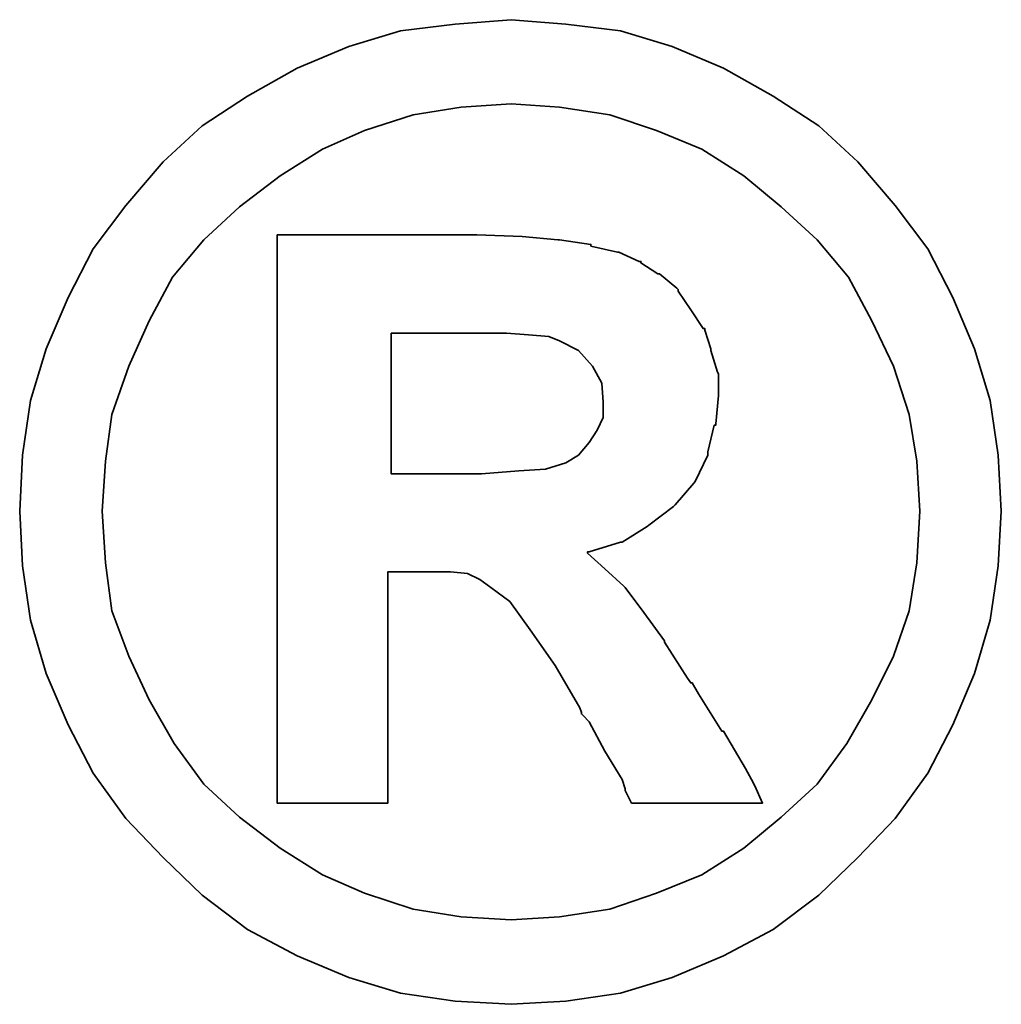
# Model space of a CAD drawing. Extents: x -595 to 1231, y -1825 to 93.
# Tile 50 of 51: x 95.149 to 96.011, y 44.167 to 45.033. Entities that reach past the tile are written whole.
import ezdxf

# ---------------------------------------------------------------- set-up
doc = ezdxf.new("R2010")
doc.units = 0
doc.header["$MEASUREMENT"] = 0
doc.layers.get('0').update_dxf_attribs({"linetype": 'CONTINUOUS'})
doc.layers.add('layer 1', color=7, linetype='CONTINUOUS')

# ---------------------------------------------------------------- blocks, each defined once
blk = doc.blocks.new('TBI_logo')
at = {"layer": 'layer 1', "color": 1, "lineweight": 35}
for points, knots in [([(12.75953, 0.3701), (12.75953, 0.3701), (12.75715, 0.41119), (12.75715, 0.41119), (12.75715, 0.41119), (12.75715, 0.41119), (12.75143, 0.4512), (12.75143, 0.4512), (12.75143, 0.4512), (12.75143, 0.4512), (12.74, 0.48907), (12.74, 0.48907), (12.74, 0.48907), (12.74, 0.48907), (12.72404, 0.5267), (12.72404, 0.5267), (12.72404, 0.5267), (12.72404, 0.5267), (12.7057, 0.56219), (12.7057, 0.56219), (12.7057, 0.56219), (12.7057, 0.56219), (12.68189, 0.5941), (12.68189, 0.5941), (12.68189, 0.5941), (12.68189, 0.5941), (12.6545, 0.62602), (12.6545, 0.62602), (12.6545, 0.62602), (12.6545, 0.62602), (12.62592, 0.65246), (12.62592, 0.65246), (12.62592, 0.65246), (12.62592, 0.65246), (12.59257, 0.67413), (12.59257, 0.67413), (12.59257, 0.67413), (12.59257, 0.67413), (12.55613, 0.69461), (12.55613, 0.69461), (12.55613, 0.69461), (12.55613, 0.69461), (12.5185, 0.71057), (12.5185, 0.71057), (12.5185, 0.71057), (12.5185, 0.71057), (12.48063, 0.722), (12.48063, 0.722), (12.48063, 0.722), (12.48063, 0.722), (12.44062, 0.72677), (12.44062, 0.72677), (12.44062, 0.72677), (12.44062, 0.72677), (12.4006, 0.7301), (12.4006, 0.7301), (12.4006, 0.7301), (12.4006, 0.7301), (12.35964, 0.72677), (12.35964, 0.72677), (12.35964, 0.72677), (12.35964, 0.72677), (12.31962, 0.722), (12.31962, 0.722), (12.31962, 0.722), (12.31962, 0.722), (12.28175, 0.71057), (12.28175, 0.71057), (12.28175, 0.71057), (12.28175, 0.71057), (12.244, 0.69461), (12.244, 0.69461), (12.244, 0.69461), (12.244, 0.69461), (12.20744, 0.67413), (12.20744, 0.67413), (12.20744, 0.67413), (12.20744, 0.67413), (12.17434, 0.65246), (12.17434, 0.65246), (12.17434, 0.65246), (12.17434, 0.65246), (12.14576, 0.62602), (12.14576, 0.62602), (12.14576, 0.62602), (12.14576, 0.62602), (12.11837, 0.5941), (12.11837, 0.5941), (12.11837, 0.5941), (12.11837, 0.5941), (12.09443, 0.56219), (12.09443, 0.56219), (12.09443, 0.56219), (12.09443, 0.56219), (12.07609, 0.5267), (12.07609, 0.5267), (12.07609, 0.5267), (12.07609, 0.5267), (12.06001, 0.48907), (12.06001, 0.48907), (12.06001, 0.48907), (12.06001, 0.48907), (12.04858, 0.4512), (12.04858, 0.4512), (12.04858, 0.4512), (12.04858, 0.4512), (12.04286, 0.41119), (12.04286, 0.41119), (12.04286, 0.41119), (12.04286, 0.41119), (12.04072, 0.3701), (12.04072, 0.3701), (12.04072, 0.3701), (12.04072, 0.3701), (12.04286, 0.33009), (12.04286, 0.33009), (12.04286, 0.33009), (12.04286, 0.33009), (12.04858, 0.29019), (12.04858, 0.29019), (12.04858, 0.29019), (12.04858, 0.29019), (12.06001, 0.25125), (12.06001, 0.25125), (12.06001, 0.25125), (12.06001, 0.25125), (12.07609, 0.21362), (12.07609, 0.21362), (12.07609, 0.21362), (12.07609, 0.21362), (12.09443, 0.17825), (12.09443, 0.17825), (12.09443, 0.17825), (12.09443, 0.17825), (12.11837, 0.14491), (12.11837, 0.14491), (12.11837, 0.14491), (12.11837, 0.14491), (12.14576, 0.11632), (12.14576, 0.11632), (12.14576, 0.11632), (12.14576, 0.11632), (12.17434, 0.08893), (12.17434, 0.08893), (12.17434, 0.08893), (12.17434, 0.08893), (12.20744, 0.06381), (12.20744, 0.06381), (12.20744, 0.06381), (12.20744, 0.06381), (12.244, 0.0444), (12.244, 0.0444), (12.244, 0.0444), (12.244, 0.0444), (12.28175, 0.02844), (12.28175, 0.02844), (12.28175, 0.02844), (12.28175, 0.02844), (12.31962, 0.01701), (12.31962, 0.01701), (12.31962, 0.01701), (12.31962, 0.01701), (12.35964, 0.01129), (12.35964, 0.01129), (12.35964, 0.01129), (12.35964, 0.01129), (12.4006, 0.00891), (12.4006, 0.00891), (12.4006, 0.00891), (12.4006, 0.00891), (12.44062, 0.01129), (12.44062, 0.01129), (12.44062, 0.01129), (12.44062, 0.01129), (12.48063, 0.01701), (12.48063, 0.01701), (12.48063, 0.01701), (12.48063, 0.01701), (12.5185, 0.02844), (12.5185, 0.02844), (12.5185, 0.02844), (12.5185, 0.02844), (12.55613, 0.0444), (12.55613, 0.0444), (12.55613, 0.0444), (12.55613, 0.0444), (12.59257, 0.06381), (12.59257, 0.06381), (12.59257, 0.06381), (12.59257, 0.06381), (12.62592, 0.08893), (12.62592, 0.08893), (12.62592, 0.08893), (12.62592, 0.08893), (12.6545, 0.11632), (12.6545, 0.11632), (12.6545, 0.11632), (12.6545, 0.11632), (12.68189, 0.14491), (12.68189, 0.14491), (12.68189, 0.14491), (12.68189, 0.14491), (12.7057, 0.17825), (12.7057, 0.17825), (12.7057, 0.17825), (12.7057, 0.17825), (12.72404, 0.21362), (12.72404, 0.21362), (12.72404, 0.21362), (12.72404, 0.21362), (12.74, 0.25125), (12.74, 0.25125), (12.74, 0.25125), (12.74, 0.25125), (12.75143, 0.29019), (12.75143, 0.29019), (12.75143, 0.29019), (12.75143, 0.29019), (12.75715, 0.33009), (12.75715, 0.33009), (12.75715, 0.33009), (12.75715, 0.33009), (12.75953, 0.3701), (12.75953, 0.3701)], [0, 0, 0, 0, 0.017857, 0.017857, 0.017857, 0.017857, 0.035714, 0.035714, 0.035714, 0.035714, 0.053571, 0.053571, 0.053571, 0.053571, 0.071429, 0.071429, 0.071429, 0.071429, 0.089286, 0.089286, 0.089286, 0.089286, 0.107143, 0.107143, 0.107143, 0.107143, 0.125, 0.125, 0.125, 0.125, 0.142857, 0.142857, 0.142857, 0.142857, 0.160714, 0.160714, 0.160714, 0.160714, 0.178571, 0.178571, 0.178571, 0.178571, 0.196429, 0.196429, 0.196429, 0.196429, 0.214286, 0.214286, 0.214286, 0.214286, 0.232143, 0.232143, 0.232143, 0.232143, 0.25, 0.25, 0.25, 0.25, 0.267857, 0.267857, 0.267857, 0.267857, 0.285714, 0.285714, 0.285714, 0.285714, 0.303571, 0.303571, 0.303571, 0.303571, 0.321429, 0.321429, 0.321429, 0.321429, 0.339286, 0.339286, 0.339286, 0.339286, 0.357143, 0.357143, 0.357143, 0.357143, 0.375, 0.375, 0.375, 0.375, 0.392857, 0.392857, 0.392857, 0.392857, 0.410714, 0.410714, 0.410714, 0.410714, 0.428571, 0.428571, 0.428571, 0.428571, 0.446429, 0.446429, 0.446429, 0.446429, 0.464286, 0.464286, 0.464286, 0.464286, 0.482143, 0.482143, 0.482143, 0.482143, 0.5, 0.5, 0.5, 0.5, 0.517857, 0.517857, 0.517857, 0.517857, 0.535714, 0.535714, 0.535714, 0.535714, 0.553571, 0.553571, 0.553571, 0.553571, 0.571429, 0.571429, 0.571429, 0.571429, 0.589286, 0.589286, 0.589286, 0.589286, 0.607143, 0.607143, 0.607143, 0.607143, 0.625, 0.625, 0.625, 0.625, 0.642857, 0.642857, 0.642857, 0.642857, 0.660714, 0.660714, 0.660714, 0.660714, 0.678571, 0.678571, 0.678571, 0.678571, 0.696429, 0.696429, 0.696429, 0.696429, 0.714286, 0.714286, 0.714286, 0.714286, 0.732143, 0.732143, 0.732143, 0.732143, 0.75, 0.75, 0.75, 0.75, 0.767857, 0.767857, 0.767857, 0.767857, 0.785714, 0.785714, 0.785714, 0.785714, 0.803571, 0.803571, 0.803571, 0.803571, 0.821429, 0.821429, 0.821429, 0.821429, 0.839286, 0.839286, 0.839286, 0.839286, 0.857143, 0.857143, 0.857143, 0.857143, 0.875, 0.875, 0.875, 0.875, 0.892857, 0.892857, 0.892857, 0.892857, 0.910714, 0.910714, 0.910714, 0.910714, 0.928571, 0.928571, 0.928571, 0.928571, 0.946429, 0.946429, 0.946429, 0.946429, 0.964286, 0.964286, 0.964286, 0.964286, 0.982143, 0.982143, 0.982143, 0.982143, 1, 1, 1, 1]), ([(12.69999, 0.3701), (12.69999, 0.3701), (12.69773, 0.40666), (12.69773, 0.40666), (12.69773, 0.40666), (12.69773, 0.40666), (12.69213, 0.44096), (12.69213, 0.44096), (12.69213, 0.44096), (12.69213, 0.44096), (12.6807, 0.47644), (12.6807, 0.47644), (12.6807, 0.47644), (12.6807, 0.47644), (12.66474, 0.50955), (12.66474, 0.50955), (12.66474, 0.50955), (12.66474, 0.50955), (12.64759, 0.54147), (12.64759, 0.54147), (12.64759, 0.54147), (12.64759, 0.54147), (12.62473, 0.56886), (12.62473, 0.56886), (12.62473, 0.56886), (12.62473, 0.56886), (12.59829, 0.59291), (12.59829, 0.59291), (12.59829, 0.59291), (12.59829, 0.59291), (12.5709, 0.61578), (12.5709, 0.61578), (12.5709, 0.61578), (12.5709, 0.61578), (12.54017, 0.63531), (12.54017, 0.63531), (12.54017, 0.63531), (12.54017, 0.63531), (12.50707, 0.64888), (12.50707, 0.64888), (12.50707, 0.64888), (12.50707, 0.64888), (12.47277, 0.66032), (12.47277, 0.66032), (12.47277, 0.66032), (12.47277, 0.66032), (12.43609, 0.66603), (12.43609, 0.66603), (12.43609, 0.66603), (12.43609, 0.66603), (12.4006, 0.66841), (12.4006, 0.66841), (12.4006, 0.66841), (12.4006, 0.66841), (12.36404, 0.66603), (12.36404, 0.66603), (12.36404, 0.66603), (12.36404, 0.66603), (12.32879, 0.66032), (12.32879, 0.66032), (12.32879, 0.66032), (12.32879, 0.66032), (12.29319, 0.64888), (12.29319, 0.64888), (12.29319, 0.64888), (12.29319, 0.64888), (12.26234, 0.63531), (12.26234, 0.63531), (12.26234, 0.63531), (12.26234, 0.63531), (12.2315, 0.61578), (12.2315, 0.61578), (12.2315, 0.61578), (12.2315, 0.61578), (12.20173, 0.59291), (12.20173, 0.59291), (12.20173, 0.59291), (12.20173, 0.59291), (12.17565, 0.56886), (12.17565, 0.56886), (12.17565, 0.56886), (12.17565, 0.56886), (12.15266, 0.54147), (12.15266, 0.54147), (12.15266, 0.54147), (12.15266, 0.54147), (12.13552, 0.50955), (12.13552, 0.50955), (12.13552, 0.50955), (12.13552, 0.50955), (12.12075, 0.47644), (12.12075, 0.47644), (12.12075, 0.47644), (12.12075, 0.47644), (12.10812, 0.44096), (12.10812, 0.44096), (12.10812, 0.44096), (12.10812, 0.44096), (12.10348, 0.40666), (12.10348, 0.40666), (12.10348, 0.40666), (12.10348, 0.40666), (12.10122, 0.3701), (12.10122, 0.3701), (12.10122, 0.3701), (12.10122, 0.3701), (12.10348, 0.33235), (12.10348, 0.33235), (12.10348, 0.33235), (12.10348, 0.33235), (12.10812, 0.2971), (12.10812, 0.2971), (12.10812, 0.2971), (12.10812, 0.2971), (12.12075, 0.26387), (12.12075, 0.26387), (12.12075, 0.26387), (12.12075, 0.26387), (12.13552, 0.23184), (12.13552, 0.23184), (12.13552, 0.23184), (12.13552, 0.23184), (12.15385, 0.19992), (12.15385, 0.19992), (12.15385, 0.19992), (12.15385, 0.19992), (12.17565, 0.17015), (12.17565, 0.17015), (12.17565, 0.17015), (12.17565, 0.17015), (12.20173, 0.1461), (12.20173, 0.1461), (12.20173, 0.1461), (12.20173, 0.1461), (12.2315, 0.12323), (12.2315, 0.12323), (12.2315, 0.12323), (12.2315, 0.12323), (12.26234, 0.10382), (12.26234, 0.10382), (12.26234, 0.10382), (12.26234, 0.10382), (12.29319, 0.09025), (12.29319, 0.09025), (12.29319, 0.09025), (12.29319, 0.09025), (12.32879, 0.07869), (12.32879, 0.07869), (12.32879, 0.07869), (12.32879, 0.07869), (12.36404, 0.07298), (12.36404, 0.07298), (12.36404, 0.07298), (12.36404, 0.07298), (12.4006, 0.07072), (12.4006, 0.07072), (12.4006, 0.07072), (12.4006, 0.07072), (12.43609, 0.07298), (12.43609, 0.07298), (12.43609, 0.07298), (12.43609, 0.07298), (12.47277, 0.07869), (12.47277, 0.07869), (12.47277, 0.07869), (12.47277, 0.07869), (12.50707, 0.09025), (12.50707, 0.09025), (12.50707, 0.09025), (12.50707, 0.09025), (12.54017, 0.10382), (12.54017, 0.10382), (12.54017, 0.10382), (12.54017, 0.10382), (12.5709, 0.12323), (12.5709, 0.12323), (12.5709, 0.12323), (12.5709, 0.12323), (12.59829, 0.1461), (12.59829, 0.1461), (12.59829, 0.1461), (12.59829, 0.1461), (12.62473, 0.17015), (12.62473, 0.17015), (12.62473, 0.17015), (12.62473, 0.17015), (12.6464, 0.19992), (12.6464, 0.19992), (12.6464, 0.19992), (12.6464, 0.19992), (12.66474, 0.23184), (12.66474, 0.23184), (12.66474, 0.23184), (12.66474, 0.23184), (12.6807, 0.26387), (12.6807, 0.26387), (12.6807, 0.26387), (12.6807, 0.26387), (12.69213, 0.2971), (12.69213, 0.2971), (12.69213, 0.2971), (12.69213, 0.2971), (12.69773, 0.33235), (12.69773, 0.33235), (12.69773, 0.33235), (12.69773, 0.33235), (12.69999, 0.3701), (12.69999, 0.3701)], [0, 0, 0, 0, 0.019231, 0.019231, 0.019231, 0.019231, 0.038462, 0.038462, 0.038462, 0.038462, 0.057692, 0.057692, 0.057692, 0.057692, 0.076923, 0.076923, 0.076923, 0.076923, 0.096154, 0.096154, 0.096154, 0.096154, 0.115385, 0.115385, 0.115385, 0.115385, 0.134615, 0.134615, 0.134615, 0.134615, 0.153846, 0.153846, 0.153846, 0.153846, 0.173077, 0.173077, 0.173077, 0.173077, 0.192308, 0.192308, 0.192308, 0.192308, 0.211538, 0.211538, 0.211538, 0.211538, 0.230769, 0.230769, 0.230769, 0.230769, 0.25, 0.25, 0.25, 0.25, 0.269231, 0.269231, 0.269231, 0.269231, 0.288462, 0.288462, 0.288462, 0.288462, 0.307692, 0.307692, 0.307692, 0.307692, 0.326923, 0.326923, 0.326923, 0.326923, 0.346154, 0.346154, 0.346154, 0.346154, 0.365385, 0.365385, 0.365385, 0.365385, 0.384615, 0.384615, 0.384615, 0.384615, 0.403846, 0.403846, 0.403846, 0.403846, 0.423077, 0.423077, 0.423077, 0.423077, 0.442308, 0.442308, 0.442308, 0.442308, 0.461538, 0.461538, 0.461538, 0.461538, 0.480769, 0.480769, 0.480769, 0.480769, 0.5, 0.5, 0.5, 0.5, 0.519231, 0.519231, 0.519231, 0.519231, 0.538462, 0.538462, 0.538462, 0.538462, 0.557692, 0.557692, 0.557692, 0.557692, 0.576923, 0.576923, 0.576923, 0.576923, 0.596154, 0.596154, 0.596154, 0.596154, 0.615385, 0.615385, 0.615385, 0.615385, 0.634615, 0.634615, 0.634615, 0.634615, 0.653846, 0.653846, 0.653846, 0.653846, 0.673077, 0.673077, 0.673077, 0.673077, 0.692308, 0.692308, 0.692308, 0.692308, 0.711538, 0.711538, 0.711538, 0.711538, 0.730769, 0.730769, 0.730769, 0.730769, 0.75, 0.75, 0.75, 0.75, 0.769231, 0.769231, 0.769231, 0.769231, 0.788462, 0.788462, 0.788462, 0.788462, 0.807692, 0.807692, 0.807692, 0.807692, 0.826923, 0.826923, 0.826923, 0.826923, 0.846154, 0.846154, 0.846154, 0.846154, 0.865385, 0.865385, 0.865385, 0.865385, 0.884615, 0.884615, 0.884615, 0.884615, 0.903846, 0.903846, 0.903846, 0.903846, 0.923077, 0.923077, 0.923077, 0.923077, 0.942308, 0.942308, 0.942308, 0.942308, 0.961538, 0.961538, 0.961538, 0.961538, 0.980769, 0.980769, 0.980769, 0.980769, 1, 1, 1, 1]), ([(12.22924, 0.16563), (12.22924, 0.16563), (12.22924, 0.17015), (12.22924, 0.17015), (12.22924, 0.17015), (12.22924, 0.17015), (12.22924, 0.18266), (12.22924, 0.18266), (12.22924, 0.18266), (12.22924, 0.18266), (12.22924, 0.20338), (12.22924, 0.20338), (12.22924, 0.20338), (12.22924, 0.20338), (12.22924, 0.22839), (12.22924, 0.22839), (12.22924, 0.22839), (12.22924, 0.22839), (12.22924, 0.25804), (12.22924, 0.25804), (12.22924, 0.25804), (12.22924, 0.25804), (12.22924, 0.29019), (12.22924, 0.29019), (12.22924, 0.29019), (12.22924, 0.29019), (12.22924, 0.36319), (12.22924, 0.36319), (12.22924, 0.36319), (12.22924, 0.36319), (12.22924, 0.43631), (12.22924, 0.43631), (12.22924, 0.43631), (12.22924, 0.43631), (12.22924, 0.47073), (12.22924, 0.47073), (12.22924, 0.47073), (12.22924, 0.47073), (12.22924, 0.5005), (12.22924, 0.5005), (12.22924, 0.5005), (12.22924, 0.5005), (12.22924, 0.52777), (12.22924, 0.52777), (12.22924, 0.52777), (12.22924, 0.52777), (12.22924, 0.54623), (12.22924, 0.54623), (12.22924, 0.54623), (12.22924, 0.54623), (12.22924, 0.55861), (12.22924, 0.55861), (12.22924, 0.55861), (12.22924, 0.55861), (12.22924, 0.56338), (12.22924, 0.56338), (12.22924, 0.56338), (12.22924, 0.56338), (12.22924, 0.57243), (12.22924, 0.57243), (12.22924, 0.57243), (12.22924, 0.57243), (12.23722, 0.57243), (12.23722, 0.57243), (12.23722, 0.57243), (12.23722, 0.57243), (12.2396, 0.57243), (12.2396, 0.57243), (12.2396, 0.57243), (12.2396, 0.57243), (12.244, 0.57243), (12.244, 0.57243), (12.244, 0.57243), (12.244, 0.57243), (12.26008, 0.57243), (12.26008, 0.57243), (12.26008, 0.57243), (12.26008, 0.57243), (12.28175, 0.57243), (12.28175, 0.57243), (12.28175, 0.57243), (12.28175, 0.57243), (12.307, 0.57243), (12.307, 0.57243), (12.307, 0.57243), (12.307, 0.57243), (12.3332, 0.57243), (12.3332, 0.57243), (12.3332, 0.57243), (12.3332, 0.57243), (12.35392, 0.57243), (12.35392, 0.57243), (12.35392, 0.57243), (12.35392, 0.57243), (12.36762, 0.57243), (12.36762, 0.57243), (12.36762, 0.57243), (12.36762, 0.57243), (12.37202, 0.57243), (12.37202, 0.57243), (12.37202, 0.57243), (12.37202, 0.57243), (12.3744, 0.57243), (12.3744, 0.57243), (12.3744, 0.57243), (12.3744, 0.57243), (12.37559, 0.57243), (12.37559, 0.57243), (12.37559, 0.57243), (12.37559, 0.57243), (12.4087, 0.57124), (12.4087, 0.57124), (12.4087, 0.57124), (12.4087, 0.57124), (12.4349, 0.56886), (12.4349, 0.56886), (12.4349, 0.56886), (12.4349, 0.56886), (12.43609, 0.56886), (12.43609, 0.56886), (12.43609, 0.56886), (12.43609, 0.56886), (12.45896, 0.56552), (12.45896, 0.56552), (12.45896, 0.56552), (12.45896, 0.56552), (12.45896, 0.56433), (12.45896, 0.56433), (12.45896, 0.56433), (12.45896, 0.56433), (12.47849, 0.55981), (12.47849, 0.55981), (12.47849, 0.55981), (12.47849, 0.55981), (12.47944, 0.55981), (12.47944, 0.55981), (12.47944, 0.55981), (12.47944, 0.55981), (12.49444, 0.55302), (12.49444, 0.55302), (12.49444, 0.55302), (12.49444, 0.55302), (12.49563, 0.55302), (12.49563, 0.55302), (12.49563, 0.55302), (12.49563, 0.55302), (12.49563, 0.55195), (12.49563, 0.55195), (12.49563, 0.55195), (12.49563, 0.55195), (12.50802, 0.54385), (12.50802, 0.54385), (12.50802, 0.54385), (12.50802, 0.54385), (12.50933, 0.54385), (12.50933, 0.54385), (12.50933, 0.54385), (12.50933, 0.54385), (12.52183, 0.53349), (12.52183, 0.53349), (12.52183, 0.53349), (12.52183, 0.53349), (12.52302, 0.53242), (12.52302, 0.53242), (12.52302, 0.53242), (12.52302, 0.53242), (12.52302, 0.53122), (12.52302, 0.53122), (12.52302, 0.53122), (12.52302, 0.53122), (12.53208, 0.51753), (12.53208, 0.51753), (12.53208, 0.51753), (12.53208, 0.51753), (12.54113, 0.50383), (12.54113, 0.50383), (12.54113, 0.50383), (12.54113, 0.50383), (12.54244, 0.50383), (12.54244, 0.50383), (12.54244, 0.50383), (12.54244, 0.50383), (12.54244, 0.50264), (12.54244, 0.50264), (12.54244, 0.50264), (12.54244, 0.50264), (12.54684, 0.48907), (12.54684, 0.48907), (12.54684, 0.48907), (12.54684, 0.48907), (12.54684, 0.48788), (12.54684, 0.48788), (12.54684, 0.48788), (12.54684, 0.48788), (12.55161, 0.47192), (12.55161, 0.47192), (12.55161, 0.47192), (12.55161, 0.47192), (12.55256, 0.47073), (12.55256, 0.47073), (12.55256, 0.47073), (12.55256, 0.47073), (12.55256, 0.45572), (12.55256, 0.45572), (12.55256, 0.45572), (12.55256, 0.45572), (12.55256, 0.45477), (12.55256, 0.45477), (12.55256, 0.45477), (12.55256, 0.45477), (12.55042, 0.43405), (12.55042, 0.43405), (12.55042, 0.43405), (12.55042, 0.43405), (12.55042, 0.4331), (12.55042, 0.4331), (12.55042, 0.4331), (12.55042, 0.4331), (12.54922, 0.4331), (12.54922, 0.4331), (12.54922, 0.4331), (12.54922, 0.4331), (12.54458, 0.41357), (12.54458, 0.41357), (12.54458, 0.41357), (12.54458, 0.41357), (12.54458, 0.41238), (12.54458, 0.41238), (12.54458, 0.41238), (12.54458, 0.41238), (12.54458, 0.41119), (12.54458, 0.41119), (12.54458, 0.41119), (12.54458, 0.41119), (12.53541, 0.39189), (12.53541, 0.39189), (12.53541, 0.39189), (12.53541, 0.39189), (12.53446, 0.39058), (12.53446, 0.39058), (12.53446, 0.39058), (12.53446, 0.39058), (12.52064, 0.37474), (12.52064, 0.37474), (12.52064, 0.37474), (12.52064, 0.37474), (12.51945, 0.37355), (12.51945, 0.37355), (12.51945, 0.37355), (12.51945, 0.37355), (12.50135, 0.35974), (12.50135, 0.35974), (12.50135, 0.35974), (12.50135, 0.35974), (12.50016, 0.35879), (12.50016, 0.35879), (12.50016, 0.35879), (12.50016, 0.35879), (12.48182, 0.34735), (12.48182, 0.34735), (12.48182, 0.34735), (12.48182, 0.34735), (12.48063, 0.34735), (12.48063, 0.34735), (12.48063, 0.34735), (12.48063, 0.34735), (12.45776, 0.34045), (12.45776, 0.34045), (12.45776, 0.34045), (12.45776, 0.34045), (12.45657, 0.34045), (12.45657, 0.34045), (12.45657, 0.34045), (12.45657, 0.34045), (12.45657, 0.33926), (12.45657, 0.33926), (12.45657, 0.33926), (12.45657, 0.33926), (12.4692, 0.32782), (12.4692, 0.32782), (12.4692, 0.32782), (12.4692, 0.32782), (12.48301, 0.3152), (12.48301, 0.3152), (12.48301, 0.3152), (12.48301, 0.3152), (12.48408, 0.31425), (12.48408, 0.31425), (12.48408, 0.31425), (12.48408, 0.31425), (12.49778, 0.29591), (12.49778, 0.29591), (12.49778, 0.29591), (12.49778, 0.29591), (12.51278, 0.27519), (12.51278, 0.27519), (12.51278, 0.27519), (12.51278, 0.27519), (12.51278, 0.27423), (12.51278, 0.27423), (12.51278, 0.27423), (12.51278, 0.27423), (12.52981, 0.2478), (12.52981, 0.2478), (12.52981, 0.2478), (12.52981, 0.2478), (12.53208, 0.24434), (12.53208, 0.24434), (12.53208, 0.24434), (12.53208, 0.24434), (12.53327, 0.24434), (12.53327, 0.24434), (12.53327, 0.24434), (12.53327, 0.24434), (12.53779, 0.23636), (12.53779, 0.23636), (12.53779, 0.23636), (12.53779, 0.23636), (12.55494, 0.20897), (12.55494, 0.20897), (12.55494, 0.20897), (12.55494, 0.20897), (12.55613, 0.20897), (12.55613, 0.20897), (12.55613, 0.20897), (12.55613, 0.20897), (12.57209, 0.18158), (12.57209, 0.18158), (12.57209, 0.18158), (12.57209, 0.18158), (12.57661, 0.17349), (12.57661, 0.17349), (12.57661, 0.17349), (12.57661, 0.17349), (12.579, 0.16896), (12.579, 0.16896), (12.579, 0.16896), (12.579, 0.16896), (12.58471, 0.15634), (12.58471, 0.15634), (12.58471, 0.15634), (12.58471, 0.15634), (12.57209, 0.15634), (12.57209, 0.15634), (12.57209, 0.15634), (12.57209, 0.15634), (12.56983, 0.15634), (12.56983, 0.15634), (12.56983, 0.15634), (12.56983, 0.15634), (12.55947, 0.15634), (12.55947, 0.15634), (12.55947, 0.15634), (12.55947, 0.15634), (12.53208, 0.15634), (12.53208, 0.15634), (12.53208, 0.15634), (12.53208, 0.15634), (12.50469, 0.15634), (12.50469, 0.15634), (12.50469, 0.15634), (12.50469, 0.15634), (12.49563, 0.15634), (12.49563, 0.15634), (12.49563, 0.15634), (12.49563, 0.15634), (12.49325, 0.15634), (12.49325, 0.15634), (12.49325, 0.15634), (12.49325, 0.15634), (12.48873, 0.15634), (12.48873, 0.15634), (12.48873, 0.15634), (12.48873, 0.15634), (12.48635, 0.1611), (12.48635, 0.1611), (12.48635, 0.1611), (12.48635, 0.1611), (12.48408, 0.16563), (12.48408, 0.16563), (12.48408, 0.16563), (12.48408, 0.16563), (12.48408, 0.16682), (12.48408, 0.16682), (12.48408, 0.16682), (12.48408, 0.16682), (12.48182, 0.17349), (12.48182, 0.17349), (12.48182, 0.17349), (12.48182, 0.17349), (12.4692, 0.19421), (12.4692, 0.19421), (12.4692, 0.19421), (12.4692, 0.19421), (12.45776, 0.21576), (12.45776, 0.21576), (12.45776, 0.21576), (12.45776, 0.21576), (12.45324, 0.22041), (12.45324, 0.22041), (12.45324, 0.22041), (12.45324, 0.22041), (12.45205, 0.2216), (12.45205, 0.2216), (12.45205, 0.2216), (12.45205, 0.2216), (12.45205, 0.22267), (12.45205, 0.22267), (12.45205, 0.22267), (12.45205, 0.22267), (12.45086, 0.22612), (12.45086, 0.22612), (12.45086, 0.22612), (12.45086, 0.22612), (12.43276, 0.25697), (12.43276, 0.25697), (12.43276, 0.25697), (12.43276, 0.25697), (12.41442, 0.28317), (12.41442, 0.28317), (12.41442, 0.28317), (12.41442, 0.28317), (12.39965, 0.30389), (12.39965, 0.30389), (12.39965, 0.30389), (12.39965, 0.30389), (12.38584, 0.31425), (12.38584, 0.31425), (12.38584, 0.31425), (12.38584, 0.31425), (12.37774, 0.31996), (12.37774, 0.31996), (12.37774, 0.31996), (12.37774, 0.31996), (12.36869, 0.32449), (12.36869, 0.32449), (12.36869, 0.32449), (12.36869, 0.32449), (12.35618, 0.32568), (12.35618, 0.32568), (12.35618, 0.32568), (12.35618, 0.32568), (12.34011, 0.32568), (12.34011, 0.32568), (12.34011, 0.32568), (12.34011, 0.32568), (12.33772, 0.32568), (12.33772, 0.32568), (12.33772, 0.32568), (12.33772, 0.32568), (12.33558, 0.32568), (12.33558, 0.32568), (12.33558, 0.32568), (12.33558, 0.32568), (12.32177, 0.32568), (12.32177, 0.32568), (12.32177, 0.32568), (12.32177, 0.32568), (12.31033, 0.32568), (12.31033, 0.32568), (12.31033, 0.32568), (12.31033, 0.32568), (12.31033, 0.31746), (12.31033, 0.31746), (12.31033, 0.31746), (12.31033, 0.31746), (12.31033, 0.30853), (12.31033, 0.30853), (12.31033, 0.30853), (12.31033, 0.30853), (12.31033, 0.2809), (12.31033, 0.2809), (12.31033, 0.2809), (12.31033, 0.2809), (12.31033, 0.25125), (12.31033, 0.25125), (12.31033, 0.25125), (12.31033, 0.25125), (12.31033, 0.21922), (12.31033, 0.21922), (12.31033, 0.21922), (12.31033, 0.21922), (12.31033, 0.19302), (12.31033, 0.19302), (12.31033, 0.19302), (12.31033, 0.19302), (12.31033, 0.18266), (12.31033, 0.18266), (12.31033, 0.18266), (12.31033, 0.18266), (12.31033, 0.17468), (12.31033, 0.17468), (12.31033, 0.17468), (12.31033, 0.17468), (12.31033, 0.16777), (12.31033, 0.16777), (12.31033, 0.16777), (12.31033, 0.16777), (12.31033, 0.16563), (12.31033, 0.16563), (12.31033, 0.16563), (12.31033, 0.16563), (12.31033, 0.15634), (12.31033, 0.15634), (12.31033, 0.15634), (12.31033, 0.15634), (12.30247, 0.15634), (12.30247, 0.15634), (12.30247, 0.15634), (12.30247, 0.15634), (12.30009, 0.15634), (12.30009, 0.15634), (12.30009, 0.15634), (12.30009, 0.15634), (12.29319, 0.15634), (12.29319, 0.15634), (12.29319, 0.15634), (12.29319, 0.15634), (12.26937, 0.15634), (12.26937, 0.15634), (12.26937, 0.15634), (12.26937, 0.15634), (12.24865, 0.15634), (12.24865, 0.15634), (12.24865, 0.15634), (12.24865, 0.15634), (12.24186, 0.15634), (12.24186, 0.15634), (12.24186, 0.15634), (12.24186, 0.15634), (12.23722, 0.15634), (12.23722, 0.15634), (12.23722, 0.15634), (12.23722, 0.15634), (12.22924, 0.15634), (12.22924, 0.15634), (12.22924, 0.15634), (12.22924, 0.15634), (12.22924, 0.16563), (12.22924, 0.16563)], [0, 0, 0, 0, 0.007407, 0.007407, 0.007407, 0.007407, 0.014815, 0.014815, 0.014815, 0.014815, 0.022222, 0.022222, 0.022222, 0.022222, 0.02963, 0.02963, 0.02963, 0.02963, 0.037037, 0.037037, 0.037037, 0.037037, 0.044444, 0.044444, 0.044444, 0.044444, 0.051852, 0.051852, 0.051852, 0.051852, 0.059259, 0.059259, 0.059259, 0.059259, 0.066667, 0.066667, 0.066667, 0.066667, 0.074074, 0.074074, 0.074074, 0.074074, 0.081481, 0.081481, 0.081481, 0.081481, 0.088889, 0.088889, 0.088889, 0.088889, 0.096296, 0.096296, 0.096296, 0.096296, 0.103704, 0.103704, 0.103704, 0.103704, 0.111111, 0.111111, 0.111111, 0.111111, 0.118519, 0.118519, 0.118519, 0.118519, 0.125926, 0.125926, 0.125926, 0.125926, 0.133333, 0.133333, 0.133333, 0.133333, 0.140741, 0.140741, 0.140741, 0.140741, 0.148148, 0.148148, 0.148148, 0.148148, 0.155556, 0.155556, 0.155556, 0.155556, 0.162963, 0.162963, 0.162963, 0.162963, 0.17037, 0.17037, 0.17037, 0.17037, 0.177778, 0.177778, 0.177778, 0.177778, 0.185185, 0.185185, 0.185185, 0.185185, 0.192593, 0.192593, 0.192593, 0.192593, 0.2, 0.2, 0.2, 0.2, 0.207407, 0.207407, 0.207407, 0.207407, 0.214815, 0.214815, 0.214815, 0.214815, 0.222222, 0.222222, 0.222222, 0.222222, 0.22963, 0.22963, 0.22963, 0.22963, 0.237037, 0.237037, 0.237037, 0.237037, 0.244444, 0.244444, 0.244444, 0.244444, 0.251852, 0.251852, 0.251852, 0.251852, 0.259259, 0.259259, 0.259259, 0.259259, 0.266667, 0.266667, 0.266667, 0.266667, 0.274074, 0.274074, 0.274074, 0.274074, 0.281481, 0.281481, 0.281481, 0.281481, 0.288889, 0.288889, 0.288889, 0.288889, 0.296296, 0.296296, 0.296296, 0.296296, 0.303704, 0.303704, 0.303704, 0.303704, 0.311111, 0.311111, 0.311111, 0.311111, 0.318519, 0.318519, 0.318519, 0.318519, 0.325926, 0.325926, 0.325926, 0.325926, 0.333333, 0.333333, 0.333333, 0.333333, 0.340741, 0.340741, 0.340741, 0.340741, 0.348148, 0.348148, 0.348148, 0.348148, 0.355556, 0.355556, 0.355556, 0.355556, 0.362963, 0.362963, 0.362963, 0.362963, 0.37037, 0.37037, 0.37037, 0.37037, 0.377778, 0.377778, 0.377778, 0.377778, 0.385185, 0.385185, 0.385185, 0.385185, 0.392593, 0.392593, 0.392593, 0.392593, 0.4, 0.4, 0.4, 0.4, 0.407407, 0.407407, 0.407407, 0.407407, 0.414815, 0.414815, 0.414815, 0.414815, 0.422222, 0.422222, 0.422222, 0.422222, 0.42963, 0.42963, 0.42963, 0.42963, 0.437037, 0.437037, 0.437037, 0.437037, 0.444444, 0.444444, 0.444444, 0.444444, 0.451852, 0.451852, 0.451852, 0.451852, 0.459259, 0.459259, 0.459259, 0.459259, 0.466667, 0.466667, 0.466667, 0.466667, 0.474074, 0.474074, 0.474074, 0.474074, 0.481481, 0.481481, 0.481481, 0.481481, 0.488889, 0.488889, 0.488889, 0.488889, 0.496296, 0.496296, 0.496296, 0.496296, 0.503704, 0.503704, 0.503704, 0.503704, 0.511111, 0.511111, 0.511111, 0.511111, 0.518519, 0.518519, 0.518519, 0.518519, 0.525926, 0.525926, 0.525926, 0.525926, 0.533333, 0.533333, 0.533333, 0.533333, 0.540741, 0.540741, 0.540741, 0.540741, 0.548148, 0.548148, 0.548148, 0.548148, 0.555556, 0.555556, 0.555556, 0.555556, 0.562963, 0.562963, 0.562963, 0.562963, 0.57037, 0.57037, 0.57037, 0.57037, 0.577778, 0.577778, 0.577778, 0.577778, 0.585185, 0.585185, 0.585185, 0.585185, 0.592593, 0.592593, 0.592593, 0.592593, 0.6, 0.6, 0.6, 0.6, 0.607407, 0.607407, 0.607407, 0.607407, 0.614815, 0.614815, 0.614815, 0.614815, 0.622222, 0.622222, 0.622222, 0.622222, 0.62963, 0.62963, 0.62963, 0.62963, 0.637037, 0.637037, 0.637037, 0.637037, 0.644444, 0.644444, 0.644444, 0.644444, 0.651852, 0.651852, 0.651852, 0.651852, 0.659259, 0.659259, 0.659259, 0.659259, 0.666667, 0.666667, 0.666667, 0.666667, 0.674074, 0.674074, 0.674074, 0.674074, 0.681481, 0.681481, 0.681481, 0.681481, 0.688889, 0.688889, 0.688889, 0.688889, 0.696296, 0.696296, 0.696296, 0.696296, 0.703704, 0.703704, 0.703704, 0.703704, 0.711111, 0.711111, 0.711111, 0.711111, 0.718519, 0.718519, 0.718519, 0.718519, 0.725926, 0.725926, 0.725926, 0.725926, 0.733333, 0.733333, 0.733333, 0.733333, 0.740741, 0.740741, 0.740741, 0.740741, 0.748148, 0.748148, 0.748148, 0.748148, 0.755556, 0.755556, 0.755556, 0.755556, 0.762963, 0.762963, 0.762963, 0.762963, 0.77037, 0.77037, 0.77037, 0.77037, 0.777778, 0.777778, 0.777778, 0.777778, 0.785185, 0.785185, 0.785185, 0.785185, 0.792593, 0.792593, 0.792593, 0.792593, 0.8, 0.8, 0.8, 0.8, 0.807407, 0.807407, 0.807407, 0.807407, 0.814815, 0.814815, 0.814815, 0.814815, 0.822222, 0.822222, 0.822222, 0.822222, 0.82963, 0.82963, 0.82963, 0.82963, 0.837037, 0.837037, 0.837037, 0.837037, 0.844444, 0.844444, 0.844444, 0.844444, 0.851852, 0.851852, 0.851852, 0.851852, 0.859259, 0.859259, 0.859259, 0.859259, 0.866667, 0.866667, 0.866667, 0.866667, 0.874074, 0.874074, 0.874074, 0.874074, 0.881481, 0.881481, 0.881481, 0.881481, 0.888889, 0.888889, 0.888889, 0.888889, 0.896296, 0.896296, 0.896296, 0.896296, 0.903704, 0.903704, 0.903704, 0.903704, 0.911111, 0.911111, 0.911111, 0.911111, 0.918519, 0.918519, 0.918519, 0.918519, 0.925926, 0.925926, 0.925926, 0.925926, 0.933333, 0.933333, 0.933333, 0.933333, 0.940741, 0.940741, 0.940741, 0.940741, 0.948148, 0.948148, 0.948148, 0.948148, 0.955556, 0.955556, 0.955556, 0.955556, 0.962963, 0.962963, 0.962963, 0.962963, 0.97037, 0.97037, 0.97037, 0.97037, 0.977778, 0.977778, 0.977778, 0.977778, 0.985185, 0.985185, 0.985185, 0.985185, 0.992593, 0.992593, 0.992593, 0.992593, 1, 1, 1, 1]), ([(12.31272, 0.5005), (12.31272, 0.5005), (12.31272, 0.49121), (12.31272, 0.49121), (12.31272, 0.49121), (12.31272, 0.49121), (12.31272, 0.47073), (12.31272, 0.47073), (12.31272, 0.47073), (12.31272, 0.47073), (12.31272, 0.44774), (12.31272, 0.44774), (12.31272, 0.44774), (12.31272, 0.44774), (12.31272, 0.42738), (12.31272, 0.42738), (12.31272, 0.42738), (12.31272, 0.42738), (12.31272, 0.40666), (12.31272, 0.40666), (12.31272, 0.40666), (12.31272, 0.40666), (12.31272, 0.39749), (12.31272, 0.39749), (12.31272, 0.39749), (12.31272, 0.39749), (12.31486, 0.39749), (12.31486, 0.39749), (12.31486, 0.39749), (12.31486, 0.39749), (12.34011, 0.39749), (12.34011, 0.39749), (12.34011, 0.39749), (12.34011, 0.39749), (12.36762, 0.39749), (12.36762, 0.39749), (12.36762, 0.39749), (12.36762, 0.39749), (12.37667, 0.39749), (12.37667, 0.39749), (12.37667, 0.39749), (12.37667, 0.39749), (12.37893, 0.39749), (12.37893, 0.39749), (12.37893, 0.39749), (12.37893, 0.39749), (12.40632, 0.39975), (12.40632, 0.39975), (12.40632, 0.39975), (12.40632, 0.39975), (12.42585, 0.40094), (12.42585, 0.40094), (12.42585, 0.40094), (12.42585, 0.40094), (12.44062, 0.40547), (12.44062, 0.40547), (12.44062, 0.40547), (12.44062, 0.40547), (12.4499, 0.41119), (12.4499, 0.41119), (12.4499, 0.41119), (12.4499, 0.41119), (12.45776, 0.42035), (12.45776, 0.42035), (12.45776, 0.42035), (12.45776, 0.42035), (12.46348, 0.42952), (12.46348, 0.42952), (12.46348, 0.42952), (12.46348, 0.42952), (12.46801, 0.43881), (12.46801, 0.43881), (12.46801, 0.43881), (12.46801, 0.43881), (12.46801, 0.45001), (12.46801, 0.45001), (12.46801, 0.45001), (12.46801, 0.45001), (12.46705, 0.46382), (12.46705, 0.46382), (12.46705, 0.46382), (12.46705, 0.46382), (12.46015, 0.47644), (12.46015, 0.47644), (12.46015, 0.47644), (12.46015, 0.47644), (12.4499, 0.48788), (12.4499, 0.48788), (12.4499, 0.48788), (12.4499, 0.48788), (12.43609, 0.49478), (12.43609, 0.49478), (12.43609, 0.49478), (12.43609, 0.49478), (12.42811, 0.49812), (12.42811, 0.49812), (12.42811, 0.49812), (12.42811, 0.49812), (12.41323, 0.49931), (12.41323, 0.49931), (12.41323, 0.49931), (12.41323, 0.49931), (12.39727, 0.5005), (12.39727, 0.5005), (12.39727, 0.5005), (12.39727, 0.5005), (12.3744, 0.5005), (12.3744, 0.5005), (12.3744, 0.5005), (12.3744, 0.5005), (12.37202, 0.5005), (12.37202, 0.5005), (12.37202, 0.5005), (12.37202, 0.5005), (12.36297, 0.5005), (12.36297, 0.5005), (12.36297, 0.5005), (12.36297, 0.5005), (12.33772, 0.5005), (12.33772, 0.5005), (12.33772, 0.5005), (12.33772, 0.5005), (12.31486, 0.5005), (12.31486, 0.5005), (12.31486, 0.5005), (12.31486, 0.5005), (12.31272, 0.5005), (12.31272, 0.5005)], [0, 0, 0, 0, 0.03125, 0.03125, 0.03125, 0.03125, 0.0625, 0.0625, 0.0625, 0.0625, 0.09375, 0.09375, 0.09375, 0.09375, 0.125, 0.125, 0.125, 0.125, 0.15625, 0.15625, 0.15625, 0.15625, 0.1875, 0.1875, 0.1875, 0.1875, 0.21875, 0.21875, 0.21875, 0.21875, 0.25, 0.25, 0.25, 0.25, 0.28125, 0.28125, 0.28125, 0.28125, 0.3125, 0.3125, 0.3125, 0.3125, 0.34375, 0.34375, 0.34375, 0.34375, 0.375, 0.375, 0.375, 0.375, 0.40625, 0.40625, 0.40625, 0.40625, 0.4375, 0.4375, 0.4375, 0.4375, 0.46875, 0.46875, 0.46875, 0.46875, 0.5, 0.5, 0.5, 0.5, 0.53125, 0.53125, 0.53125, 0.53125, 0.5625, 0.5625, 0.5625, 0.5625, 0.59375, 0.59375, 0.59375, 0.59375, 0.625, 0.625, 0.625, 0.625, 0.65625, 0.65625, 0.65625, 0.65625, 0.6875, 0.6875, 0.6875, 0.6875, 0.71875, 0.71875, 0.71875, 0.71875, 0.75, 0.75, 0.75, 0.75, 0.78125, 0.78125, 0.78125, 0.78125, 0.8125, 0.8125, 0.8125, 0.8125, 0.84375, 0.84375, 0.84375, 0.84375, 0.875, 0.875, 0.875, 0.875, 0.90625, 0.90625, 0.90625, 0.90625, 0.9375, 0.9375, 0.9375, 0.9375, 0.96875, 0.96875, 0.96875, 0.96875, 1, 1, 1, 1])]:
    blk.add_open_spline(points, degree=3, knots=knots, dxfattribs=at)

msp = doc.modelspace()

# ---------------------------------------------------------------- block references
at = {"xscale": 1.199999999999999, "yscale": 1.199999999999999, "zscale": 1.199999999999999}
msp.add_blockref('TBI_logo', (80.69978, 44.15649), dxfattribs=at)

doc.saveas('drawing.dxf')
